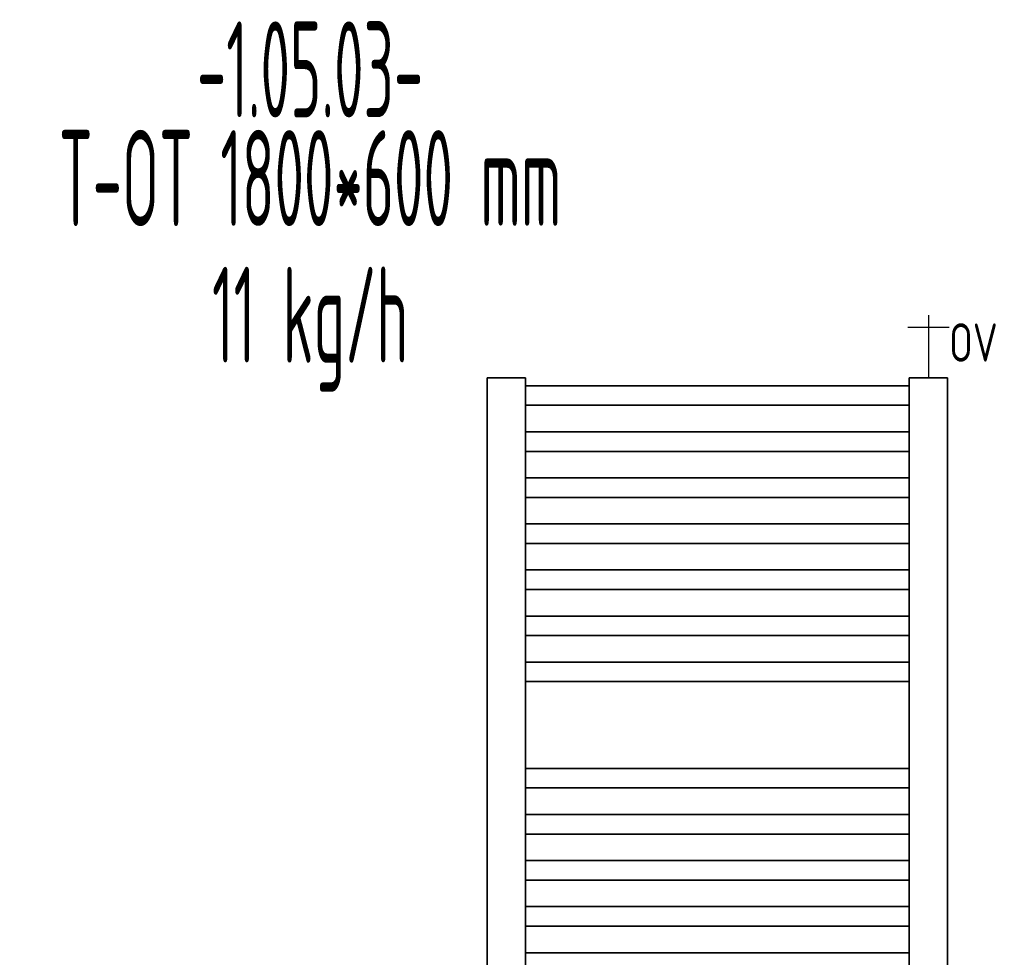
# Model space of a CAD drawing. Header units: millimetres. Extents: x 14365 to 105143, y -126377 to -22383.
# Tile 162 of 191: x 78168 to 79451, y -125088 to -123867. Entities that reach past the tile are written whole.
import ezdxf
from ezdxf.enums import TextEntityAlignment as Align

# ---------------------------------------------------------------- set-up
doc = ezdxf.new("R2010")
doc.units = ezdxf.units.MM
doc.linetypes.add('VERDECKT', pattern=[9.525, 6.35, -3.175])
for name, color, linetype, lineweight in [('JS_VYT_POPIS - OBECNĚ', 7, 'Continuous', 5), ('UT_SCHÉMA_POPIS', 7, 'VERDECKT', 5), ('UT_SCHÉMA_SYMBOLY', 7, 'Continuous', 25), ('UT_ZAŘÍZENÍ - OT', 3, 'Continuous', 35)]:
    doc.layers.add(name, color=color, linetype=linetype, lineweight=lineweight)
doc.styles.add('ISO 2.5', font='isocp.shx', dxfattribs={"width": 0.8, "height": 2.5})
doc.styles.add('VZT_POPIS', font='isocp.shx', dxfattribs={"width": 0.6, "height": 125})

msp = doc.modelspace()

# ---------------------------------------------------------------- linework, layer by layer
at = {"layer": 'UT_SCHÉMA_SYMBOLY'}
for p, q in [((79352, -124251.7), (79352, -124333.6)), ((79325, -124267.7), (79379, -124267.7))]:
    msp.add_line(p, q, dxfattribs=at)
at = {"layer": 'UT_ZAŘÍZENÍ - OT', "linetype": 'Continuous'}
for p, q in [((78827, -124333.6), (78777, -124333.6)), ((78777, -124333.6), (78777, -126153.6)), ((78827, -126153.6), (78827, -124333.6)), ((79377, -124333.6), (79327, -124333.6)), ((79327, -124333.6), (79327, -126153.6)), ((79377, -126153.6), (79377, -124333.6)), ((78827, -124343.8), (79327, -124343.8)), ((78827, -124343.8), (79327, -124343.8)), ((78827, -124343.8), (79327, -124343.8)), ((78827, -124343.8), (79327, -124343.8)), ((78827, -124343.8), (79327, -124343.8)), ((78827, -124343.8), (79327, -124343.8)), ((78827, -124343.8), (79327, -124343.8)), ((78827, -124343.8), (79327, -124343.8)), ((78827, -124343.8), (79327, -124343.8)), ((78827, -124343.8), (79327, -124343.8)), ((78827, -124343.8), (79327, -124343.8)), ((78827, -124343.8), (79327, -124343.8)), ((78827, -124343.8), (79327, -124343.8)), ((78827, -124343.8), (79327, -124343.8)), ((78827, -124343.8), (79327, -124343.8)), ((78827, -124343.8), (79327, -124343.8)), ((78827, -124343.8), (79327, -124343.8)), ((78827, -124343.8), (79327, -124343.8)), ((78827, -124343.8), (79327, -124343.8)), ((78827, -124343.8), (79327, -124343.8)), ((78827, -124343.8), (79327, -124343.8)), ((78827, -124343.8), (79327, -124343.8)), ((78827, -124343.8), (79327, -124343.8)), ((78827, -124343.8), (79327, -124343.8)), ((78827, -124343.8), (79327, -124343.8)), ((78827, -124343.8), (79327, -124343.8)), ((78827, -124343.8), (79327, -124343.8)), ((78827, -124343.8), (79327, -124343.8)), ((78827, -124343.8), (79327, -124343.8)), ((78827, -124343.8), (79327, -124343.8)), ((78827, -124343.8), (79327, -124343.8)), ((78827, -124343.8), (79327, -124343.8)), ((78827, -124343.8), (79327, -124343.8)), ((78827, -124343.8), (79327, -124343.8)), ((78827, -124369.3), (79327, -124369.3)), ((78827, -124369.3), (79327, -124369.3)), ((78827, -124369.3), (79327, -124369.3)), ((78827, -124369.3), (79327, -124369.3)), ((78827, -124369.3), (79327, -124369.3)), ((78827, -124369.3), (79327, -124369.3)), ((78827, -124369.3), (79327, -124369.3)), ((78827, -124369.3), (79327, -124369.3)), ((78827, -124369.3), (79327, -124369.3)), ((78827, -124369.3), (79327, -124369.3)), ((78827, -124369.3), (79327, -124369.3)), ((78827, -124369.3), (79327, -124369.3)), ((78827, -124369.3), (79327, -124369.3)), ((78827, -124369.3), (79327, -124369.3)), ((78827, -124369.3), (79327, -124369.3)), ((78827, -124369.3), (79327, -124369.3)), ((78827, -124369.3), (79327, -124369.3)), ((78827, -124369.3), (79327, -124369.3)), ((78827, -124369.3), (79327, -124369.3)), ((78827, -124369.3), (79327, -124369.3)), ((78827, -124369.3), (79327, -124369.3)), ((78827, -124369.3), (79327, -124369.3)), ((78827, -124369.3), (79327, -124369.3)), ((78827, -124369.3), (79327, -124369.3)), ((78827, -124369.3), (79327, -124369.3)), ((78827, -124369.3), (79327, -124369.3)), ((78827, -124369.3), (79327, -124369.3)), ((78827, -124369.3), (79327, -124369.3)), ((78827, -124369.3), (79327, -124369.3)), ((78827, -124369.3), (79327, -124369.3)), ((78827, -124369.3), (79327, -124369.3)), ((78827, -124369.3), (79327, -124369.3)), ((78827, -124369.3), (79327, -124369.3)), ((78827, -124369.3), (79327, -124369.3)), ((78827, -124403.8), (79327, -124403.8)), ((78827, -124403.8), (79327, -124403.8)), ((78827, -124403.8), (79327, -124403.8)), ((78827, -124403.8), (79327, -124403.8)), ((78827, -124403.8), (79327, -124403.8)), ((78827, -124403.8), (79327, -124403.8)), ((78827, -124403.8), (79327, -124403.8)), ((78827, -124403.8), (79327, -124403.8)), ((78827, -124403.8), (79327, -124403.8)), ((78827, -124403.8), (79327, -124403.8)), ((78827, -124403.8), (79327, -124403.8)), ((78827, -124403.8), (79327, -124403.8)), ((78827, -124403.8), (79327, -124403.8)), ((78827, -124403.8), (79327, -124403.8)), ((78827, -124403.8), (79327, -124403.8)), ((78827, -124403.8), (79327, -124403.8)), ((78827, -124403.8), (79327, -124403.8)), ((78827, -124403.8), (79327, -124403.8)), ((78827, -124403.8), (79327, -124403.8)), ((78827, -124403.8), (79327, -124403.8)), ((78827, -124403.8), (79327, -124403.8)), ((78827, -124403.8), (79327, -124403.8)), ((78827, -124403.8), (79327, -124403.8)), ((78827, -124403.8), (79327, -124403.8)), ((78827, -124403.8), (79327, -124403.8)), ((78827, -124403.8), (79327, -124403.8)), ((78827, -124403.8), (79327, -124403.8)), ((78827, -124403.8), (79327, -124403.8)), ((78827, -124403.8), (79327, -124403.8)), ((78827, -124403.8), (79327, -124403.8)), ((78827, -124403.8), (79327, -124403.8)), ((78827, -124403.8), (79327, -124403.8)), ((78827, -124403.8), (79327, -124403.8)), ((78827, -124403.8), (79327, -124403.8)), ((78827, -124429.3), (79327, -124429.3)), ((78827, -124429.3), (79327, -124429.3)), ((78827, -124429.3), (79327, -124429.3)), ((78827, -124429.3), (79327, -124429.3)), ((78827, -124429.3), (79327, -124429.3)), ((78827, -124429.3), (79327, -124429.3)), ((78827, -124429.3), (79327, -124429.3)), ((78827, -124429.3), (79327, -124429.3)), ((78827, -124429.3), (79327, -124429.3)), ((78827, -124429.3), (79327, -124429.3)), ((78827, -124429.3), (79327, -124429.3)), ((78827, -124429.3), (79327, -124429.3)), ((78827, -124429.3), (79327, -124429.3)), ((78827, -124429.3), (79327, -124429.3)), ((78827, -124429.3), (79327, -124429.3)), ((78827, -124429.3), (79327, -124429.3)), ((78827, -124429.3), (79327, -124429.3)), ((78827, -124429.3), (79327, -124429.3)), ((78827, -124429.3), (79327, -124429.3)), ((78827, -124429.3), (79327, -124429.3)), ((78827, -124429.3), (79327, -124429.3)), ((78827, -124429.3), (79327, -124429.3)), ((78827, -124429.3), (79327, -124429.3)), ((78827, -124429.3), (79327, -124429.3)), ((78827, -124429.3), (79327, -124429.3)), ((78827, -124429.3), (79327, -124429.3)), ((78827, -124429.3), (79327, -124429.3)), ((78827, -124429.3), (79327, -124429.3)), ((78827, -124429.3), (79327, -124429.3)), ((78827, -124429.3), (79327, -124429.3)), ((78827, -124429.3), (79327, -124429.3)), ((78827, -124429.3), (79327, -124429.3)), ((78827, -124429.3), (79327, -124429.3)), ((78827, -124429.3), (79327, -124429.3)), ((78827, -124463.8), (79327, -124463.8)), ((78827, -124463.8), (79327, -124463.8)), ((78827, -124463.8), (79327, -124463.8)), ((78827, -124463.8), (79327, -124463.8)), ((78827, -124463.8), (79327, -124463.8)), ((78827, -124463.8), (79327, -124463.8)), ((78827, -124463.8), (79327, -124463.8)), ((78827, -124463.8), (79327, -124463.8)), ((78827, -124463.8), (79327, -124463.8)), ((78827, -124463.8), (79327, -124463.8)), ((78827, -124463.8), (79327, -124463.8)), ((78827, -124463.8), (79327, -124463.8)), ((78827, -124463.8), (79327, -124463.8)), ((78827, -124463.8), (79327, -124463.8)), ((78827, -124463.8), (79327, -124463.8)), ((78827, -124463.8), (79327, -124463.8)), ((78827, -124463.8), (79327, -124463.8)), ((78827, -124463.8), (79327, -124463.8)), ((78827, -124463.8), (79327, -124463.8)), ((78827, -124463.8), (79327, -124463.8)), ((78827, -124463.8), (79327, -124463.8)), ((78827, -124463.8), (79327, -124463.8)), ((78827, -124463.8), (79327, -124463.8)), ((78827, -124463.8), (79327, -124463.8)), ((78827, -124463.8), (79327, -124463.8)), ((78827, -124463.8), (79327, -124463.8)), ((78827, -124463.8), (79327, -124463.8)), ((78827, -124463.8), (79327, -124463.8)), ((78827, -124463.8), (79327, -124463.8)), ((78827, -124463.8), (79327, -124463.8)), ((78827, -124463.8), (79327, -124463.8)), ((78827, -124463.8), (79327, -124463.8)), ((78827, -124463.8), (79327, -124463.8)), ((78827, -124463.8), (79327, -124463.8)), ((78827, -124489.3), (79327, -124489.3)), ((78827, -124489.3), (79327, -124489.3)), ((78827, -124489.3), (79327, -124489.3)), ((78827, -124489.3), (79327, -124489.3)), ((78827, -124489.3), (79327, -124489.3)), ((78827, -124489.3), (79327, -124489.3)), ((78827, -124489.3), (79327, -124489.3)), ((78827, -124489.3), (79327, -124489.3)), ((78827, -124489.3), (79327, -124489.3)), ((78827, -124489.3), (79327, -124489.3)), ((78827, -124489.3), (79327, -124489.3)), ((78827, -124489.3), (79327, -124489.3)), ((78827, -124489.3), (79327, -124489.3)), ((78827, -124489.3), (79327, -124489.3)), ((78827, -124489.3), (79327, -124489.3)), ((78827, -124489.3), (79327, -124489.3)), ((78827, -124489.3), (79327, -124489.3)), ((78827, -124489.3), (79327, -124489.3)), ((78827, -124489.3), (79327, -124489.3)), ((78827, -124489.3), (79327, -124489.3)), ((78827, -124489.3), (79327, -124489.3)), ((78827, -124489.3), (79327, -124489.3)), ((78827, -124489.3), (79327, -124489.3)), ((78827, -124489.3), (79327, -124489.3)), ((78827, -124489.3), (79327, -124489.3)), ((78827, -124489.3), (79327, -124489.3)), ((78827, -124489.3), (79327, -124489.3)), ((78827, -124489.3), (79327, -124489.3)), ((78827, -124489.3), (79327, -124489.3)), ((78827, -124489.3), (79327, -124489.3)), ((78827, -124489.3), (79327, -124489.3)), ((78827, -124489.3), (79327, -124489.3)), ((78827, -124489.3), (79327, -124489.3)), ((78827, -124489.3), (79327, -124489.3)), ((78827, -124523.8), (79327, -124523.8)), ((78827, -124523.8), (79327, -124523.8)), ((78827, -124523.8), (79327, -124523.8)), ((78827, -124523.8), (79327, -124523.8)), ((78827, -124523.8), (79327, -124523.8)), ((78827, -124523.8), (79327, -124523.8)), ((78827, -124523.8), (79327, -124523.8)), ((78827, -124523.8), (79327, -124523.8)), ((78827, -124523.8), (79327, -124523.8)), ((78827, -124523.8), (79327, -124523.8)), ((78827, -124523.8), (79327, -124523.8)), ((78827, -124523.8), (79327, -124523.8)), ((78827, -124523.8), (79327, -124523.8)), ((78827, -124523.8), (79327, -124523.8)), ((78827, -124523.8), (79327, -124523.8)), ((78827, -124523.8), (79327, -124523.8)), ((78827, -124523.8), (79327, -124523.8)), ((78827, -124523.8), (79327, -124523.8)), ((78827, -124523.8), (79327, -124523.8)), ((78827, -124523.8), (79327, -124523.8)), ((78827, -124523.8), (79327, -124523.8)), ((78827, -124523.8), (79327, -124523.8)), ((78827, -124523.8), (79327, -124523.8)), ((78827, -124523.8), (79327, -124523.8)), ((78827, -124523.8), (79327, -124523.8)), ((78827, -124523.8), (79327, -124523.8)), ((78827, -124523.8), (79327, -124523.8)), ((78827, -124523.8), (79327, -124523.8)), ((78827, -124523.8), (79327, -124523.8)), ((78827, -124523.8), (79327, -124523.8)), ((78827, -124523.8), (79327, -124523.8)), ((78827, -124523.8), (79327, -124523.8)), ((78827, -124523.8), (79327, -124523.8)), ((78827, -124523.8), (79327, -124523.8)), ((78827, -124549.3), (79327, -124549.3)), ((78827, -124549.3), (79327, -124549.3)), ((78827, -124549.3), (79327, -124549.3)), ((78827, -124549.3), (79327, -124549.3)), ((78827, -124549.3), (79327, -124549.3)), ((78827, -124549.3), (79327, -124549.3)), ((78827, -124549.3), (79327, -124549.3)), ((78827, -124549.3), (79327, -124549.3)), ((78827, -124549.3), (79327, -124549.3)), ((78827, -124549.3), (79327, -124549.3)), ((78827, -124549.3), (79327, -124549.3)), ((78827, -124549.3), (79327, -124549.3)), ((78827, -124549.3), (79327, -124549.3)), ((78827, -124549.3), (79327, -124549.3)), ((78827, -124549.3), (79327, -124549.3)), ((78827, -124549.3), (79327, -124549.3)), ((78827, -124549.3), (79327, -124549.3)), ((78827, -124549.3), (79327, -124549.3)), ((78827, -124549.3), (79327, -124549.3)), ((78827, -124549.3), (79327, -124549.3)), ((78827, -124549.3), (79327, -124549.3)), ((78827, -124549.3), (79327, -124549.3)), ((78827, -124549.3), (79327, -124549.3)), ((78827, -124549.3), (79327, -124549.3)), ((78827, -124549.3), (79327, -124549.3)), ((78827, -124549.3), (79327, -124549.3)), ((78827, -124549.3), (79327, -124549.3)), ((78827, -124549.3), (79327, -124549.3)), ((78827, -124549.3), (79327, -124549.3)), ((78827, -124549.3), (79327, -124549.3)), ((78827, -124549.3), (79327, -124549.3)), ((78827, -124549.3), (79327, -124549.3)), ((78827, -124549.3), (79327, -124549.3)), ((78827, -124549.3), (79327, -124549.3)), ((78827, -124583.8), (79327, -124583.8)), ((78827, -124583.8), (79327, -124583.8)), ((78827, -124583.8), (79327, -124583.8)), ((78827, -124583.8), (79327, -124583.8)), ((78827, -124583.8), (79327, -124583.8)), ((78827, -124583.8), (79327, -124583.8)), ((78827, -124583.8), (79327, -124583.8)), ((78827, -124583.8), (79327, -124583.8)), ((78827, -124583.8), (79327, -124583.8)), ((78827, -124583.8), (79327, -124583.8)), ((78827, -124583.8), (79327, -124583.8)), ((78827, -124583.8), (79327, -124583.8)), ((78827, -124583.8), (79327, -124583.8)), ((78827, -124583.8), (79327, -124583.8)), ((78827, -124583.8), (79327, -124583.8)), ((78827, -124583.8), (79327, -124583.8)), ((78827, -124583.8), (79327, -124583.8)), ((78827, -124583.8), (79327, -124583.8)), ((78827, -124583.8), (79327, -124583.8)), ((78827, -124583.8), (79327, -124583.8)), ((78827, -124583.8), (79327, -124583.8)), ((78827, -124583.8), (79327, -124583.8)), ((78827, -124583.8), (79327, -124583.8)), ((78827, -124583.8), (79327, -124583.8)), ((78827, -124583.8), (79327, -124583.8)), ((78827, -124583.8), (79327, -124583.8)), ((78827, -124583.8), (79327, -124583.8)), ((78827, -124583.8), (79327, -124583.8)), ((78827, -124583.8), (79327, -124583.8)), ((78827, -124583.8), (79327, -124583.8)), ((78827, -124583.8), (79327, -124583.8)), ((78827, -124583.8), (79327, -124583.8)), ((78827, -124583.8), (79327, -124583.8)), ((78827, -124583.8), (79327, -124583.8)), ((78827, -124609.3), (79327, -124609.3)), ((78827, -124609.3), (79327, -124609.3)), ((78827, -124609.3), (79327, -124609.3)), ((78827, -124609.3), (79327, -124609.3)), ((78827, -124609.3), (79327, -124609.3)), ((78827, -124609.3), (79327, -124609.3)), ((78827, -124609.3), (79327, -124609.3)), ((78827, -124609.3), (79327, -124609.3)), ((78827, -124609.3), (79327, -124609.3)), ((78827, -124609.3), (79327, -124609.3)), ((78827, -124609.3), (79327, -124609.3)), ((78827, -124609.3), (79327, -124609.3)), ((78827, -124609.3), (79327, -124609.3)), ((78827, -124609.3), (79327, -124609.3)), ((78827, -124609.3), (79327, -124609.3)), ((78827, -124609.3), (79327, -124609.3)), ((78827, -124609.3), (79327, -124609.3)), ((78827, -124609.3), (79327, -124609.3)), ((78827, -124609.3), (79327, -124609.3)), ((78827, -124609.3), (79327, -124609.3)), ((78827, -124609.3), (79327, -124609.3)), ((78827, -124609.3), (79327, -124609.3)), ((78827, -124609.3), (79327, -124609.3)), ((78827, -124609.3), (79327, -124609.3)), ((78827, -124609.3), (79327, -124609.3)), ((78827, -124609.3), (79327, -124609.3)), ((78827, -124609.3), (79327, -124609.3)), ((78827, -124609.3), (79327, -124609.3)), ((78827, -124609.3), (79327, -124609.3)), ((78827, -124609.3), (79327, -124609.3)), ((78827, -124609.3), (79327, -124609.3)), ((78827, -124609.3), (79327, -124609.3)), ((78827, -124609.3), (79327, -124609.3)), ((78827, -124609.3), (79327, -124609.3)), ((78827, -124643.8), (79327, -124643.8)), ((78827, -124643.8), (79327, -124643.8)), ((78827, -124643.8), (79327, -124643.8)), ((78827, -124643.8), (79327, -124643.8)), ((78827, -124643.8), (79327, -124643.8)), ((78827, -124643.8), (79327, -124643.8)), ((78827, -124643.8), (79327, -124643.8)), ((78827, -124643.8), (79327, -124643.8)), ((78827, -124643.8), (79327, -124643.8)), ((78827, -124643.8), (79327, -124643.8)), ((78827, -124643.8), (79327, -124643.8)), ((78827, -124643.8), (79327, -124643.8)), ((78827, -124643.8), (79327, -124643.8)), ((78827, -124643.8), (79327, -124643.8)), ((78827, -124643.8), (79327, -124643.8)), ((78827, -124643.8), (79327, -124643.8)), ((78827, -124643.8), (79327, -124643.8)), ((78827, -124643.8), (79327, -124643.8)), ((78827, -124643.8), (79327, -124643.8)), ((78827, -124643.8), (79327, -124643.8)), ((78827, -124643.8), (79327, -124643.8)), ((78827, -124643.8), (79327, -124643.8)), ((78827, -124643.8), (79327, -124643.8)), ((78827, -124643.8), (79327, -124643.8)), ((78827, -124643.8), (79327, -124643.8)), ((78827, -124643.8), (79327, -124643.8)), ((78827, -124643.8), (79327, -124643.8)), ((78827, -124643.8), (79327, -124643.8)), ((78827, -124643.8), (79327, -124643.8)), ((78827, -124643.8), (79327, -124643.8)), ((78827, -124643.8), (79327, -124643.8)), ((78827, -124643.8), (79327, -124643.8)), ((78827, -124643.8), (79327, -124643.8)), ((78827, -124643.8), (79327, -124643.8)), ((78827, -124669.3), (79327, -124669.3)), ((78827, -124669.3), (79327, -124669.3)), ((78827, -124669.3), (79327, -124669.3)), ((78827, -124669.3), (79327, -124669.3)), ((78827, -124669.3), (79327, -124669.3)), ((78827, -124669.3), (79327, -124669.3)), ((78827, -124669.3), (79327, -124669.3)), ((78827, -124669.3), (79327, -124669.3)), ((78827, -124669.3), (79327, -124669.3)), ((78827, -124669.3), (79327, -124669.3)), ((78827, -124669.3), (79327, -124669.3)), ((78827, -124669.3), (79327, -124669.3)), ((78827, -124669.3), (79327, -124669.3)), ((78827, -124669.3), (79327, -124669.3)), ((78827, -124669.3), (79327, -124669.3)), ((78827, -124669.3), (79327, -124669.3)), ((78827, -124669.3), (79327, -124669.3)), ((78827, -124669.3), (79327, -124669.3)), ((78827, -124669.3), (79327, -124669.3)), ((78827, -124669.3), (79327, -124669.3)), ((78827, -124669.3), (79327, -124669.3)), ((78827, -124669.3), (79327, -124669.3)), ((78827, -124669.3), (79327, -124669.3)), ((78827, -124669.3), (79327, -124669.3)), ((78827, -124669.3), (79327, -124669.3)), ((78827, -124669.3), (79327, -124669.3)), ((78827, -124669.3), (79327, -124669.3)), ((78827, -124669.3), (79327, -124669.3)), ((78827, -124669.3), (79327, -124669.3)), ((78827, -124669.3), (79327, -124669.3)), ((78827, -124669.3), (79327, -124669.3)), ((78827, -124669.3), (79327, -124669.3)), ((78827, -124669.3), (79327, -124669.3)), ((78827, -124669.3), (79327, -124669.3)), ((78827, -124703.8), (79327, -124703.8)), ((78827, -124703.8), (79327, -124703.8)), ((78827, -124703.8), (79327, -124703.8)), ((78827, -124703.8), (79327, -124703.8)), ((78827, -124703.8), (79327, -124703.8)), ((78827, -124703.8), (79327, -124703.8)), ((78827, -124703.8), (79327, -124703.8)), ((78827, -124703.8), (79327, -124703.8)), ((78827, -124703.8), (79327, -124703.8)), ((78827, -124703.8), (79327, -124703.8)), ((78827, -124703.8), (79327, -124703.8)), ((78827, -124703.8), (79327, -124703.8)), ((78827, -124703.8), (79327, -124703.8)), ((78827, -124703.8), (79327, -124703.8)), ((78827, -124703.8), (79327, -124703.8)), ((78827, -124703.8), (79327, -124703.8)), ((78827, -124703.8), (79327, -124703.8)), ((78827, -124703.8), (79327, -124703.8)), ((78827, -124703.8), (79327, -124703.8)), ((78827, -124703.8), (79327, -124703.8)), ((78827, -124703.8), (79327, -124703.8)), ((78827, -124703.8), (79327, -124703.8)), ((78827, -124703.8), (79327, -124703.8)), ((78827, -124703.8), (79327, -124703.8)), ((78827, -124703.8), (79327, -124703.8)), ((78827, -124703.8), (79327, -124703.8)), ((78827, -124703.8), (79327, -124703.8)), ((78827, -124703.8), (79327, -124703.8)), ((78827, -124703.8), (79327, -124703.8)), ((78827, -124703.8), (79327, -124703.8)), ((78827, -124703.8), (79327, -124703.8)), ((78827, -124703.8), (79327, -124703.8)), ((78827, -124703.8), (79327, -124703.8)), ((78827, -124703.8), (79327, -124703.8)), ((78827, -124729.3), (79327, -124729.3)), ((78827, -124729.3), (79327, -124729.3)), ((78827, -124729.3), (79327, -124729.3)), ((78827, -124729.3), (79327, -124729.3)), ((78827, -124729.3), (79327, -124729.3)), ((78827, -124729.3), (79327, -124729.3)), ((78827, -124729.3), (79327, -124729.3)), ((78827, -124729.3), (79327, -124729.3)), ((78827, -124729.3), (79327, -124729.3)), ((78827, -124729.3), (79327, -124729.3)), ((78827, -124729.3), (79327, -124729.3)), ((78827, -124729.3), (79327, -124729.3)), ((78827, -124729.3), (79327, -124729.3)), ((78827, -124729.3), (79327, -124729.3)), ((78827, -124729.3), (79327, -124729.3)), ((78827, -124729.3), (79327, -124729.3)), ((78827, -124729.3), (79327, -124729.3)), ((78827, -124729.3), (79327, -124729.3)), ((78827, -124729.3), (79327, -124729.3)), ((78827, -124729.3), (79327, -124729.3)), ((78827, -124729.3), (79327, -124729.3)), ((78827, -124729.3), (79327, -124729.3)), ((78827, -124729.3), (79327, -124729.3)), ((78827, -124729.3), (79327, -124729.3)), ((78827, -124729.3), (79327, -124729.3)), ((78827, -124729.3), (79327, -124729.3)), ((78827, -124729.3), (79327, -124729.3)), ((78827, -124729.3), (79327, -124729.3)), ((78827, -124729.3), (79327, -124729.3)), ((78827, -124729.3), (79327, -124729.3)), ((78827, -124729.3), (79327, -124729.3)), ((78827, -124729.3), (79327, -124729.3)), ((78827, -124729.3), (79327, -124729.3)), ((78827, -124729.3), (79327, -124729.3)), ((78827, -124842.4), (79327, -124842.4)), ((78827, -124842.4), (79327, -124842.4)), ((78827, -124842.4), (79327, -124842.4)), ((78827, -124842.4), (79327, -124842.4)), ((78827, -124842.4), (79327, -124842.4)), ((78827, -124842.4), (79327, -124842.4)), ((78827, -124842.4), (79327, -124842.4)), ((78827, -124842.4), (79327, -124842.4)), ((78827, -124842.4), (79327, -124842.4)), ((78827, -124842.4), (79327, -124842.4)), ((78827, -124842.4), (79327, -124842.4)), ((78827, -124842.4), (79327, -124842.4)), ((78827, -124842.4), (79327, -124842.4)), ((78827, -124842.4), (79327, -124842.4)), ((78827, -124842.4), (79327, -124842.4)), ((78827, -124842.4), (79327, -124842.4)), ((78827, -124842.4), (79327, -124842.4)), ((78827, -124842.4), (79327, -124842.4)), ((78827, -124842.4), (79327, -124842.4)), ((78827, -124842.4), (79327, -124842.4)), ((78827, -124842.4), (79327, -124842.4)), ((78827, -124842.4), (79327, -124842.4)), ((78827, -124842.4), (79327, -124842.4)), ((78827, -124842.4), (79327, -124842.4)), ((78827, -124842.4), (79327, -124842.4)), ((78827, -124842.4), (79327, -124842.4)), ((78827, -124842.4), (79327, -124842.4)), ((78827, -124842.4), (79327, -124842.4)), ((78827, -124842.4), (79327, -124842.4)), ((78827, -124842.4), (79327, -124842.4)), ((78827, -124842.4), (79327, -124842.4)), ((78827, -124842.4), (79327, -124842.4)), ((78827, -124842.4), (79327, -124842.4)), ((78827, -124842.4), (79327, -124842.4)), ((78827, -124867.8), (79327, -124867.8)), ((78827, -124867.8), (79327, -124867.8)), ((78827, -124867.8), (79327, -124867.8)), ((78827, -124867.8), (79327, -124867.8)), ((78827, -124867.8), (79327, -124867.8)), ((78827, -124867.8), (79327, -124867.8)), ((78827, -124867.8), (79327, -124867.8)), ((78827, -124867.8), (79327, -124867.8)), ((78827, -124867.8), (79327, -124867.8)), ((78827, -124867.8), (79327, -124867.8)), ((78827, -124867.8), (79327, -124867.8)), ((78827, -124867.8), (79327, -124867.8)), ((78827, -124867.8), (79327, -124867.8)), ((78827, -124867.8), (79327, -124867.8)), ((78827, -124867.8), (79327, -124867.8)), ((78827, -124867.8), (79327, -124867.8)), ((78827, -124867.8), (79327, -124867.8)), ((78827, -124867.8), (79327, -124867.8)), ((78827, -124867.8), (79327, -124867.8)), ((78827, -124867.8), (79327, -124867.8)), ((78827, -124867.8), (79327, -124867.8)), ((78827, -124867.8), (79327, -124867.8)), ((78827, -124867.8), (79327, -124867.8)), ((78827, -124867.8), (79327, -124867.8)), ((78827, -124867.8), (79327, -124867.8)), ((78827, -124867.8), (79327, -124867.8)), ((78827, -124867.8), (79327, -124867.8)), ((78827, -124867.8), (79327, -124867.8)), ((78827, -124867.8), (79327, -124867.8)), ((78827, -124867.8), (79327, -124867.8)), ((78827, -124867.8), (79327, -124867.8)), ((78827, -124867.8), (79327, -124867.8)), ((78827, -124867.8), (79327, -124867.8)), ((78827, -124867.8), (79327, -124867.8)), ((78827, -124902.4), (79327, -124902.4)), ((78827, -124902.4), (79327, -124902.4)), ((78827, -124902.4), (79327, -124902.4)), ((78827, -124902.4), (79327, -124902.4)), ((78827, -124902.4), (79327, -124902.4)), ((78827, -124902.4), (79327, -124902.4)), ((78827, -124902.4), (79327, -124902.4)), ((78827, -124902.4), (79327, -124902.4)), ((78827, -124902.4), (79327, -124902.4)), ((78827, -124902.4), (79327, -124902.4)), ((78827, -124902.4), (79327, -124902.4)), ((78827, -124902.4), (79327, -124902.4)), ((78827, -124902.4), (79327, -124902.4)), ((78827, -124902.4), (79327, -124902.4)), ((78827, -124902.4), (79327, -124902.4)), ((78827, -124902.4), (79327, -124902.4)), ((78827, -124902.4), (79327, -124902.4)), ((78827, -124902.4), (79327, -124902.4)), ((78827, -124902.4), (79327, -124902.4)), ((78827, -124902.4), (79327, -124902.4)), ((78827, -124902.4), (79327, -124902.4)), ((78827, -124902.4), (79327, -124902.4)), ((78827, -124902.4), (79327, -124902.4)), ((78827, -124902.4), (79327, -124902.4)), ((78827, -124902.4), (79327, -124902.4)), ((78827, -124902.4), (79327, -124902.4)), ((78827, -124902.4), (79327, -124902.4)), ((78827, -124902.4), (79327, -124902.4)), ((78827, -124902.4), (79327, -124902.4)), ((78827, -124902.4), (79327, -124902.4)), ((78827, -124902.4), (79327, -124902.4)), ((78827, -124902.4), (79327, -124902.4)), ((78827, -124902.4), (79327, -124902.4)), ((78827, -124902.4), (79327, -124902.4)), ((78827, -124927.8), (79327, -124927.8)), ((78827, -124927.8), (79327, -124927.8)), ((78827, -124927.8), (79327, -124927.8)), ((78827, -124927.8), (79327, -124927.8)), ((78827, -124927.8), (79327, -124927.8)), ((78827, -124927.8), (79327, -124927.8)), ((78827, -124927.8), (79327, -124927.8)), ((78827, -124927.8), (79327, -124927.8)), ((78827, -124927.8), (79327, -124927.8)), ((78827, -124927.8), (79327, -124927.8)), ((78827, -124927.8), (79327, -124927.8)), ((78827, -124927.8), (79327, -124927.8)), ((78827, -124927.8), (79327, -124927.8)), ((78827, -124927.8), (79327, -124927.8)), ((78827, -124927.8), (79327, -124927.8)), ((78827, -124927.8), (79327, -124927.8)), ((78827, -124927.8), (79327, -124927.8)), ((78827, -124927.8), (79327, -124927.8)), ((78827, -124927.8), (79327, -124927.8)), ((78827, -124927.8), (79327, -124927.8)), ((78827, -124927.8), (79327, -124927.8)), ((78827, -124927.8), (79327, -124927.8)), ((78827, -124927.8), (79327, -124927.8)), ((78827, -124927.8), (79327, -124927.8)), ((78827, -124927.8), (79327, -124927.8)), ((78827, -124927.8), (79327, -124927.8)), ((78827, -124927.8), (79327, -124927.8)), ((78827, -124927.8), (79327, -124927.8)), ((78827, -124927.8), (79327, -124927.8)), ((78827, -124927.8), (79327, -124927.8)), ((78827, -124927.8), (79327, -124927.8)), ((78827, -124927.8), (79327, -124927.8)), ((78827, -124927.8), (79327, -124927.8)), ((78827, -124927.8), (79327, -124927.8)), ((78827, -124962.4), (79327, -124962.4)), ((78827, -124962.4), (79327, -124962.4)), ((78827, -124962.4), (79327, -124962.4)), ((78827, -124962.4), (79327, -124962.4)), ((78827, -124962.4), (79327, -124962.4)), ((78827, -124962.4), (79327, -124962.4)), ((78827, -124962.4), (79327, -124962.4)), ((78827, -124962.4), (79327, -124962.4)), ((78827, -124962.4), (79327, -124962.4)), ((78827, -124962.4), (79327, -124962.4)), ((78827, -124962.4), (79327, -124962.4)), ((78827, -124962.4), (79327, -124962.4)), ((78827, -124962.4), (79327, -124962.4)), ((78827, -124962.4), (79327, -124962.4)), ((78827, -124962.4), (79327, -124962.4)), ((78827, -124962.4), (79327, -124962.4)), ((78827, -124962.4), (79327, -124962.4)), ((78827, -124962.4), (79327, -124962.4)), ((78827, -124962.4), (79327, -124962.4)), ((78827, -124962.4), (79327, -124962.4)), ((78827, -124962.4), (79327, -124962.4)), ((78827, -124962.4), (79327, -124962.4)), ((78827, -124962.4), (79327, -124962.4)), ((78827, -124962.4), (79327, -124962.4)), ((78827, -124962.4), (79327, -124962.4)), ((78827, -124962.4), (79327, -124962.4)), ((78827, -124962.4), (79327, -124962.4)), ((78827, -124962.4), (79327, -124962.4)), ((78827, -124962.4), (79327, -124962.4)), ((78827, -124962.4), (79327, -124962.4)), ((78827, -124962.4), (79327, -124962.4)), ((78827, -124962.4), (79327, -124962.4)), ((78827, -124962.4), (79327, -124962.4)), ((78827, -124962.4), (79327, -124962.4)), ((78827, -124987.8), (79327, -124987.8)), ((78827, -124987.8), (79327, -124987.8)), ((78827, -124987.8), (79327, -124987.8)), ((78827, -124987.8), (79327, -124987.8)), ((78827, -124987.8), (79327, -124987.8)), ((78827, -124987.8), (79327, -124987.8)), ((78827, -124987.8), (79327, -124987.8)), ((78827, -124987.8), (79327, -124987.8)), ((78827, -124987.8), (79327, -124987.8)), ((78827, -124987.8), (79327, -124987.8)), ((78827, -124987.8), (79327, -124987.8)), ((78827, -124987.8), (79327, -124987.8)), ((78827, -124987.8), (79327, -124987.8)), ((78827, -124987.8), (79327, -124987.8)), ((78827, -124987.8), (79327, -124987.8)), ((78827, -124987.8), (79327, -124987.8)), ((78827, -124987.8), (79327, -124987.8)), ((78827, -124987.8), (79327, -124987.8)), ((78827, -124987.8), (79327, -124987.8)), ((78827, -124987.8), (79327, -124987.8)), ((78827, -124987.8), (79327, -124987.8)), ((78827, -124987.8), (79327, -124987.8)), ((78827, -124987.8), (79327, -124987.8)), ((78827, -124987.8), (79327, -124987.8)), ((78827, -124987.8), (79327, -124987.8)), ((78827, -124987.8), (79327, -124987.8)), ((78827, -124987.8), (79327, -124987.8)), ((78827, -124987.8), (79327, -124987.8)), ((78827, -124987.8), (79327, -124987.8)), ((78827, -124987.8), (79327, -124987.8)), ((78827, -124987.8), (79327, -124987.8)), ((78827, -124987.8), (79327, -124987.8)), ((78827, -124987.8), (79327, -124987.8)), ((78827, -124987.8), (79327, -124987.8)), ((78827, -125022.4), (79327, -125022.4)), ((78827, -125022.4), (79327, -125022.4)), ((78827, -125022.4), (79327, -125022.4)), ((78827, -125022.4), (79327, -125022.4)), ((78827, -125022.4), (79327, -125022.4)), ((78827, -125022.4), (79327, -125022.4)), ((78827, -125022.4), (79327, -125022.4)), ((78827, -125022.4), (79327, -125022.4)), ((78827, -125022.4), (79327, -125022.4)), ((78827, -125022.4), (79327, -125022.4)), ((78827, -125022.4), (79327, -125022.4)), ((78827, -125022.4), (79327, -125022.4)), ((78827, -125022.4), (79327, -125022.4)), ((78827, -125022.4), (79327, -125022.4)), ((78827, -125022.4), (79327, -125022.4)), ((78827, -125022.4), (79327, -125022.4)), ((78827, -125022.4), (79327, -125022.4)), ((78827, -125022.4), (79327, -125022.4)), ((78827, -125022.4), (79327, -125022.4)), ((78827, -125022.4), (79327, -125022.4)), ((78827, -125022.4), (79327, -125022.4)), ((78827, -125022.4), (79327, -125022.4)), ((78827, -125022.4), (79327, -125022.4)), ((78827, -125022.4), (79327, -125022.4)), ((78827, -125022.4), (79327, -125022.4)), ((78827, -125022.4), (79327, -125022.4)), ((78827, -125022.4), (79327, -125022.4)), ((78827, -125022.4), (79327, -125022.4)), ((78827, -125022.4), (79327, -125022.4)), ((78827, -125022.4), (79327, -125022.4)), ((78827, -125022.4), (79327, -125022.4)), ((78827, -125022.4), (79327, -125022.4)), ((78827, -125022.4), (79327, -125022.4)), ((78827, -125022.4), (79327, -125022.4)), ((78827, -125047.8), (79327, -125047.8)), ((78827, -125047.8), (79327, -125047.8)), ((78827, -125047.8), (79327, -125047.8)), ((78827, -125047.8), (79327, -125047.8)), ((78827, -125047.8), (79327, -125047.8)), ((78827, -125047.8), (79327, -125047.8)), ((78827, -125047.8), (79327, -125047.8)), ((78827, -125047.8), (79327, -125047.8)), ((78827, -125047.8), (79327, -125047.8)), ((78827, -125047.8), (79327, -125047.8)), ((78827, -125047.8), (79327, -125047.8)), ((78827, -125047.8), (79327, -125047.8)), ((78827, -125047.8), (79327, -125047.8)), ((78827, -125047.8), (79327, -125047.8)), ((78827, -125047.8), (79327, -125047.8)), ((78827, -125047.8), (79327, -125047.8)), ((78827, -125047.8), (79327, -125047.8)), ((78827, -125047.8), (79327, -125047.8)), ((78827, -125047.8), (79327, -125047.8)), ((78827, -125047.8), (79327, -125047.8)), ((78827, -125047.8), (79327, -125047.8)), ((78827, -125047.8), (79327, -125047.8)), ((78827, -125047.8), (79327, -125047.8)), ((78827, -125047.8), (79327, -125047.8)), ((78827, -125047.8), (79327, -125047.8)), ((78827, -125047.8), (79327, -125047.8)), ((78827, -125047.8), (79327, -125047.8)), ((78827, -125047.8), (79327, -125047.8)), ((78827, -125047.8), (79327, -125047.8)), ((78827, -125047.8), (79327, -125047.8)), ((78827, -125047.8), (79327, -125047.8)), ((78827, -125047.8), (79327, -125047.8)), ((78827, -125047.8), (79327, -125047.8)), ((78827, -125047.8), (79327, -125047.8)), ((78827, -125082.4), (79327, -125082.4)), ((78827, -125082.4), (79327, -125082.4)), ((78827, -125082.4), (79327, -125082.4)), ((78827, -125082.4), (79327, -125082.4)), ((78827, -125082.4), (79327, -125082.4)), ((78827, -125082.4), (79327, -125082.4)), ((78827, -125082.4), (79327, -125082.4)), ((78827, -125082.4), (79327, -125082.4)), ((78827, -125082.4), (79327, -125082.4)), ((78827, -125082.4), (79327, -125082.4)), ((78827, -125082.4), (79327, -125082.4)), ((78827, -125082.4), (79327, -125082.4)), ((78827, -125082.4), (79327, -125082.4)), ((78827, -125082.4), (79327, -125082.4)), ((78827, -125082.4), (79327, -125082.4)), ((78827, -125082.4), (79327, -125082.4)), ((78827, -125082.4), (79327, -125082.4)), ((78827, -125082.4), (79327, -125082.4)), ((78827, -125082.4), (79327, -125082.4)), ((78827, -125082.4), (79327, -125082.4)), ((78827, -125082.4), (79327, -125082.4)), ((78827, -125082.4), (79327, -125082.4)), ((78827, -125082.4), (79327, -125082.4)), ((78827, -125082.4), (79327, -125082.4)), ((78827, -125082.4), (79327, -125082.4)), ((78827, -125082.4), (79327, -125082.4)), ((78827, -125082.4), (79327, -125082.4)), ((78827, -125082.4), (79327, -125082.4)), ((78827, -125082.4), (79327, -125082.4)), ((78827, -125082.4), (79327, -125082.4)), ((78827, -125082.4), (79327, -125082.4)), ((78827, -125082.4), (79327, -125082.4)), ((78827, -125082.4), (79327, -125082.4)), ((78827, -125082.4), (79327, -125082.4))]:
    msp.add_line(p, q, dxfattribs=at)

# ---------------------------------------------------------------- texts
at = {"layer": 'JS_VYT_POPIS - OBECNĚ', "style": 'VZT_POPIS', "width": 0.5}
for s, p in [('-1.05.03-', (78546.1, -123931.7)), ('T-OT 1800*600 mm', (78546.1, -124073.3)), ('11 kg/h', (78546.1, -124251.3))]:
    msp.add_text(s, height=125, dxfattribs=at).set_placement(p, align=Align.MIDDLE_CENTER)
at = {"layer": 'UT_SCHÉMA_POPIS', "style": 'ISO 2.5', "width": 0.8}
msp.add_text('OV', height=50, dxfattribs=at).set_placement((79379, -124287.5), align=Align.MIDDLE_LEFT)

doc.saveas('drawing.dxf')
